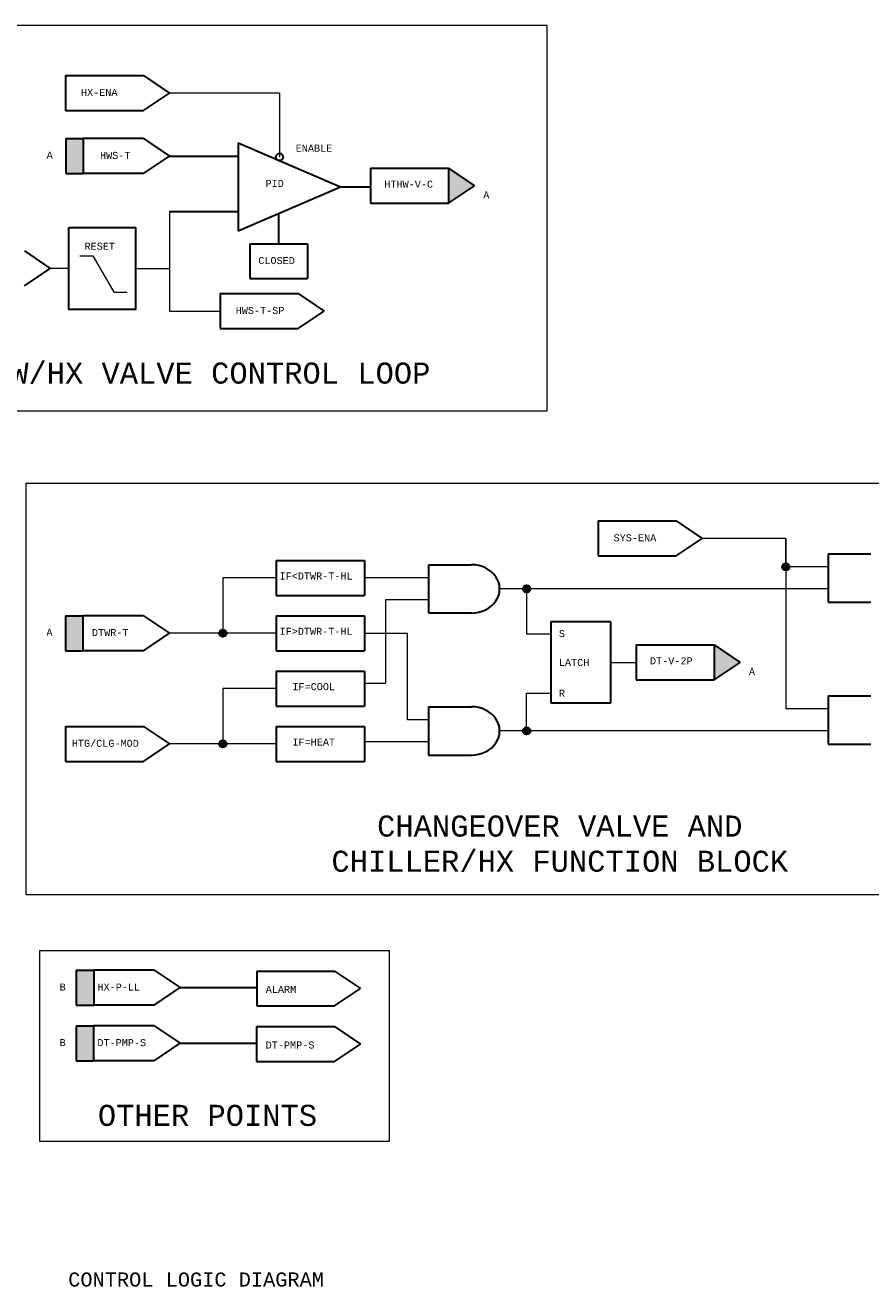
# Model space of a CAD drawing. Header units: inches. Extents: x 2.9 to 32.2, y 0.5 to 18.4.
# Tile 2 of 3: x 13.2 to 25.3, y 0.5 to 18.4. Entities that reach past the tile are written whole.
import ezdxf
from ezdxf.enums import TextEntityAlignment as Align

# ---------------------------------------------------------------- set-up
doc = ezdxf.new("R2010")
doc.units = ezdxf.units.IN
doc.header["$MEASUREMENT"] = 0
for name, color, linetype, lineweight in [('M-ANNO-SYMB', 6, 'Continuous', 30), ('M-ANNO-TEXT', 2, 'Continuous', 30), ('M-DIAG-GRPH', 6, 'Continuous', 13)]:
    doc.layers.add(name, color=color, linetype=linetype, lineweight=lineweight)
doc.styles.add('CONTROLTXT', font='monotxt.shx')

msp = doc.modelspace()

# ---------------------------------------------------------------- hatches: boundary and pattern name
at = {"layer": 'M-ANNO-SYMB'}
for points in [[(13.825, 16.322), (13.825, 16.819), (14.073, 16.819), (14.073, 16.322)], [(19.264, 15.9), (19.264, 16.396), (19.633, 16.148)], [(24.112, 10.731, 1), (24.008, 10.731, 1)], [(20.428, 10.419, 1), (20.325, 10.419, 1)], [(13.822, 9.54), (13.822, 10.036), (14.07, 10.036), (14.07, 9.54)], [(16.109, 9.788, 1), (16.005, 9.788, 1)], [(23.041, 9.125), (23.041, 9.622), (23.41, 9.374)], [(20.428, 8.4, 1), (20.325, 8.4, 1)], [(16.109, 8.215, 1), (16.005, 8.215, 1)], [(13.975, 4.503), (13.975, 4.999), (14.223, 4.999), (14.223, 4.503)], [(13.974, 3.713), (13.974, 4.209), (14.222, 4.209), (14.222, 3.713)]]:
    msp.add_hatch(color=256, dxfattribs=at).paths.add_polyline_path(points, flags=16)

# ---------------------------------------------------------------- linework, layer by layer
for p, q in [((13.823, 17.714), (14.93, 17.714)), ((13.823, 17.714), (13.823, 17.217)), ((14.93, 17.714), (15.3, 17.466)), ((14.93, 17.217), (15.3, 17.466)), ((13.823, 17.217), (14.93, 17.217)), ((13.825, 16.819), (13.825, 16.322)), ((13.825, 16.819), (14.073, 16.819)), ((14.073, 16.819), (14.073, 16.322)), ((14.932, 16.819), (14.073, 16.819)), ((14.932, 16.819), (15.301, 16.571)), ((16.277, 16.758), (17.729, 16.133)), ((16.277, 16.758), (16.277, 15.509)), ((14.932, 16.322), (15.301, 16.571)), ((15.301, 16.571), (16.277, 16.571)), ((13.825, 16.322), (14.073, 16.322)), ((14.932, 16.322), (14.073, 16.322)), ((18.157, 16.396), (19.264, 16.396)), ((18.157, 16.396), (18.157, 15.9)), ((19.264, 16.396), (19.264, 15.9)), ((19.264, 16.396), (19.633, 16.148)), ((19.264, 15.9), (19.633, 16.148)), ((16.277, 15.509), (17.729, 16.133)), ((17.729, 16.133), (18.157, 16.133)), ((15.3, 15.781), (16.277, 15.781)), ((18.157, 15.9), (19.264, 15.9)), ((16.85, 15.755), (16.85, 15.324)), ((16.442, 15.324), (17.261, 15.324)), ((16.442, 15.324), (16.442, 14.828)), ((17.261, 15.324), (17.261, 14.828)), ((13.237, 15.222), (13.606, 14.974)), ((13.237, 14.726), (13.606, 14.974)), ((16.442, 14.828), (17.261, 14.828)), ((16.022, 14.615), (17.129, 14.615)), ((16.022, 14.615), (16.022, 14.119)), ((17.129, 14.615), (17.498, 14.367)), ((17.129, 14.119), (17.498, 14.367)), ((16.022, 14.119), (17.129, 14.119)), ((21.393, 11.384), (22.5, 11.384)), ((21.393, 11.384), (21.393, 10.888)), ((22.5, 11.384), (22.869, 11.136)), ((22.5, 10.888), (22.869, 11.136)), ((16.815, 10.823), (18.072, 10.823)), ((16.815, 10.823), (16.815, 10.327)), ((18.072, 10.823), (18.072, 10.327)), ((18.983, 10.762), (18.983, 10.076)), ((18.983, 10.762), (19.591, 10.762)), ((21.393, 10.888), (22.5, 10.888)), ((24.659, 10.918), (24.659, 10.232)), ((24.659, 10.918), (25.266, 10.918)), ((16.815, 10.327), (18.072, 10.327)), ((24.659, 10.232), (25.266, 10.232)), ((18.983, 10.076), (19.591, 10.076)), ((13.822, 10.036), (14.07, 10.036)), ((13.822, 10.036), (13.822, 9.54)), ((14.929, 10.036), (14.07, 10.036)), ((14.07, 10.036), (14.07, 9.54)), ((14.929, 10.036), (15.298, 9.788)), ((16.815, 10.036), (18.072, 10.036)), ((16.815, 10.036), (16.815, 9.54)), ((18.072, 10.036), (18.072, 9.54)), ((20.722, 8.794), (20.722, 9.953)), ((20.722, 9.953), (21.566, 9.953)), ((21.566, 9.953), (21.566, 8.794)), ((14.929, 9.54), (15.298, 9.788)), ((13.822, 9.54), (14.07, 9.54)), ((14.929, 9.54), (14.07, 9.54)), ((16.815, 9.54), (18.072, 9.54)), ((21.933, 9.622), (23.041, 9.622)), ((21.933, 9.622), (21.933, 9.125)), ((23.041, 9.622), (23.41, 9.374)), ((23.041, 9.622), (23.041, 9.125)), ((23.041, 9.125), (23.41, 9.374)), ((16.815, 9.25), (18.072, 9.25)), ((16.815, 9.25), (16.815, 8.754)), ((18.072, 9.25), (18.072, 8.754)), ((21.933, 9.125), (23.041, 9.125)), ((21.566, 8.794), (20.722, 8.794)), ((24.659, 8.9), (24.659, 8.213)), ((24.659, 8.9), (25.266, 8.9)), ((16.815, 8.754), (18.072, 8.754)), ((18.983, 8.743), (19.591, 8.743)), ((18.983, 8.743), (18.983, 8.057)), ((13.822, 8.463), (14.929, 8.463)), ((13.822, 8.463), (13.822, 7.967)), ((14.929, 8.463), (15.298, 8.215)), ((16.815, 8.463), (18.072, 8.463)), ((16.815, 8.463), (16.815, 7.967)), ((18.072, 8.463), (18.072, 7.967)), ((14.929, 7.967), (15.298, 8.215)), ((24.659, 8.213), (25.266, 8.213)), ((13.822, 7.967), (14.929, 7.967)), ((16.815, 7.967), (18.072, 7.967)), ((18.983, 8.057), (19.591, 8.057)), ((13.975, 4.999), (13.975, 4.503)), ((13.975, 4.999), (14.223, 4.999)), ((14.223, 4.999), (14.223, 4.503)), ((15.082, 4.999), (14.223, 4.999)), ((15.082, 4.999), (15.451, 4.751)), ((16.539, 4.987), (16.539, 4.491)), ((16.539, 4.987), (17.646, 4.987)), ((17.646, 4.987), (18.015, 4.739)), ((15.082, 4.503), (15.451, 4.751)), ((15.451, 4.751), (16.539, 4.751)), ((17.646, 4.491), (18.015, 4.739)), ((13.975, 4.503), (14.223, 4.503)), ((15.082, 4.503), (14.223, 4.503)), ((16.539, 4.491), (17.646, 4.491)), ((13.974, 4.209), (13.974, 3.713)), ((13.974, 4.209), (14.222, 4.209)), ((14.222, 4.209), (14.222, 3.713)), ((15.081, 4.209), (14.222, 4.209)), ((15.081, 4.209), (15.45, 3.961)), ((16.538, 4.197), (16.538, 3.701)), ((16.538, 4.197), (17.645, 4.197)), ((17.645, 4.197), (18.014, 3.949)), ((15.081, 3.713), (15.45, 3.961)), ((15.45, 3.961), (16.538, 3.961)), ((17.645, 3.701), (18.014, 3.949)), ((13.974, 3.713), (14.222, 3.713)), ((15.081, 3.713), (14.222, 3.713)), ((16.538, 3.701), (17.645, 3.701))]:
    msp.add_line(p, q, dxfattribs=at)
for centre in [(16.865, 16.557), (24.06, 10.731), (20.376, 10.419), (16.057, 9.788), (20.376, 8.4), (16.057, 8.215)]:
    msp.add_circle(centre, 0.0518, dxfattribs=at)
for centre in [(19.591, 10.419), (19.591, 8.4)]:
    msp.add_ellipse(centre, major_axis=(-0.401, 0), ratio=0.85591, start_param=1.570796, end_param=4.712389, dxfattribs=at)
msp.add_3dface([(13.868, 15.557), (14.818, 15.557), (14.818, 14.391), (13.868, 14.391)], dxfattribs=at)
at = {"layer": 'M-DIAG-GRPH'}
for p, q in [((16.865, 17.466), (15.3, 17.466)), ((16.865, 17.466), (16.865, 16.557)), ((15.3, 15.781), (15.3, 14.367)), ((14.024, 15.151), (14.21, 15.151)), ((14.21, 15.151), (14.511, 14.635)), ((13.868, 14.974), (13.606, 14.974)), ((14.818, 14.974), (15.3, 14.974)), ((14.511, 14.635), (14.697, 14.635)), ((15.3, 14.367), (16.022, 14.367)), ((24.06, 11.136), (22.869, 11.136)), ((24.06, 11.136), (24.06, 8.713)), ((24.06, 10.731), (24.06, 11.136)), ((24.659, 10.731), (24.06, 10.731)), ((16.815, 10.575), (16.057, 10.575)), ((16.057, 10.575), (16.057, 9.788)), ((18.983, 10.575), (18.072, 10.575)), ((24.659, 10.419), (19.992, 10.419)), ((20.376, 10.419), (20.376, 9.78)), ((18.372, 10.263), (18.372, 9.079)), ((18.983, 10.263), (18.372, 10.263)), ((16.815, 9.788), (15.298, 9.788)), ((18.072, 9.788), (18.684, 9.788)), ((18.684, 8.557), (18.684, 9.788)), ((20.376, 9.78), (20.722, 9.78)), ((21.566, 9.374), (21.933, 9.374)), ((16.815, 9.002), (16.057, 9.002)), ((16.057, 9.002), (16.057, 8.215)), ((18.072, 9.079), (18.372, 9.079)), ((20.376, 8.4), (20.376, 8.936)), ((20.376, 8.936), (20.722, 8.936)), ((24.659, 8.713), (24.06, 8.713)), ((18.983, 8.557), (18.684, 8.557)), ((24.659, 8.4), (19.992, 8.4)), ((16.815, 8.215), (15.298, 8.215)), ((18.983, 8.244), (18.072, 8.244)), ((13.455, 5.278), (18.423, 5.278)), ((13.455, 2.566), (13.455, 5.278)), ((18.423, 5.278), (18.423, 2.566)), ((18.423, 2.566), (13.455, 2.566))]:
    msp.add_line(p, q, dxfattribs=at)
for points in [[(11.649, 18.43), (20.665, 18.43), (20.665, 12.943), (11.649, 12.943)], [(13.262, 11.92), (28.399, 11.92), (28.399, 6.071), (13.262, 6.071)]]:
    msp.add_3dface(points, dxfattribs=at)

# ---------------------------------------------------------------- texts
at = {"layer": 'M-ANNO-TEXT', "style": 'CONTROLTXT'}
for s, p in [('S', (20.834, 9.733)), ('LATCH', (20.834, 9.323)), ('R', (20.834, 8.885))]:
    msp.add_text(s, height=0.1, dxfattribs=at).set_placement(p)
at = {"layer": 'M-ANNO-TEXT', "linetype": 'Continuous', "style": 'CONTROLTXT'}
msp.add_text('CONTROL LOGIC DIAGRAM', height=0.2, dxfattribs=at).set_placement((15.678, 0.503), align=Align.CENTER)
at = {"layer": 'M-ANNO-TEXT', "style": 'CONTROLTXT'}
for s, insert, char_height, width, attachment_point in [('HX-ENA', (14.042, 17.525), 0.1, 0.3441, 1), ('ENABLE', (17.094, 16.733), 0.1, 0.3441, 1), ('A', (13.554, 16.634), 0.1, 0.13092, 1), ('HWS-T', (14.313, 16.63), 0.1, 0.3441, 1), ('PID', (16.665, 16.231), 0.1, 0.22838, 1), ('HTHW-V-C', (18.353, 16.221), 0.1, 0.3441, 1), ('A', (19.759, 16.068), 0.1, 0.13092, 1), ('RESET', (14.092, 15.339), 0.1, 0.5322, 1), ('CLOSED', (16.562, 15.135), 0.1, 0.3441, 1), ('HWS-T-SP', (16.241, 14.426), 0.1, 0.3441, 1), ('HTHW/HX VALVE CONTROL LOOP', (12.257, 13.636), 0.3, 8.0189, 1), ('SYS-ENA', (21.612, 11.195), 0.1, 0.3441, 1), ('IF<DTWR-T-HL', (16.864, 10.652), 0.1, 1.31295, 1), ('IF>DTWR-T-HL', (16.864, 9.866), 0.1, 1.3129, 1), ('A', (13.551, 9.852), 0.1, 0.13092, 1), ('DTWR-T', (14.198, 9.848), 0.1, 0.3441, 1), ('DT-V-2P', (22.129, 9.446), 0.1, 0.3441, 1), ('A', (23.535, 9.293), 0.1, 0.13092, 1), ('IF=COOL', (17.047, 9.079), 0.1, 1.3129, 1), ('HTG/CLG-MOD', (13.912, 8.274), 0.1, 0.3441, 1), ('IF=HEAT', (17.047, 8.292), 0.1, 1.3129, 1), ('CHANGEOVER VALVE AND CHILLER/HX FUNCTION BLOCK', (20.847, 7.198), 0.3, 8.0189, 2), ('B', (13.739, 4.81), 0.1, 0.1309, 1), ('HX-P-LL', (14.276, 4.81), 0.1, 0.3441, 1), ('ALARM', (16.668, 4.776), 0.1, 0.3441, 1), ('B', (13.738, 4.02), 0.1, 0.1309, 1), ('DT-PMP-S', (14.275, 4.02), 0.1, 0.3441, 1), ('DT-PMP-S', (16.667, 3.986), 0.1, 0.3441, 1), ('OTHER POINTS', (15.84, 3.086), 0.3, 4.09529, 2)]:
    msp.add_mtext(s, dxfattribs=dict(at, insert=insert, char_height=char_height, width=width, attachment_point=attachment_point))

doc.saveas('drawing.dxf')
